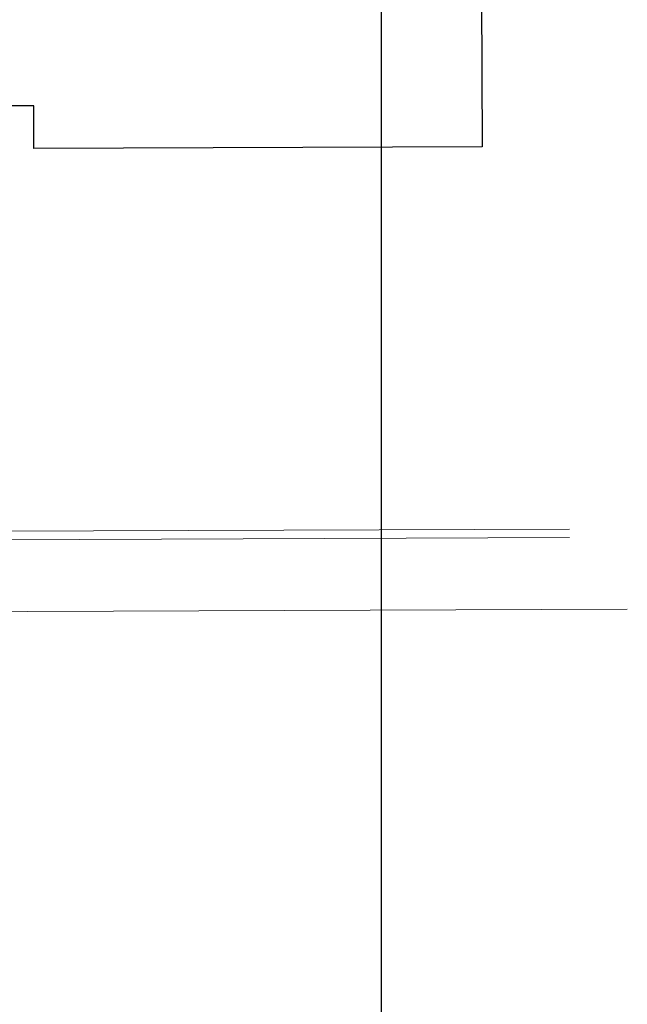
# Model space of a CAD drawing. Header units: millimetres. Extents: x 21148.2 to 21239.2, y 30135 to 30201.8.
# Tile 188 of 189: x 21224.8 to 21239.2, y 30165 to 30188.3. Entities that reach past the tile are written whole.
import ezdxf

# ---------------------------------------------------------------- set-up
doc = ezdxf.new("R2010")
doc.units = ezdxf.units.MM
for name, color, linetype, lineweight in [('AR-T1E-20-L1$0$BIAL - T1E - LT - 001 - AR - DWG - 0134 & 138$0$EAST PTB LVL 1-FLOOR CUT-OUTS$0$A-FLOR', 7, 'Continuous', 13), ('AR-T1E-20-L1$0$BIAL - T1E - LT - 001 - AR - DWG - 0134 & 138$0$PIER BUILDING-LEVEL 1$0$A-WALL', 7, 'Continuous', 13), ('AR-T1E-20-L1$0$BIAL-T1E-LT-180-AR-DWG-0111(L1-GA)$0$PIER BUILDING-LEVEL 1$0$A-WALL', 7, 'Continuous', 13)]:
    doc.layers.add(name, color=color, linetype=linetype, lineweight=lineweight)

msp = doc.modelspace()

# ---------------------------------------------------------------- linework, layer by layer
msp.add_lwpolyline([(21149.169, 30201.831), (21233.369, 30201.831), (21233.369, 30147.204), (21149.169, 30147.204)], close=True)
at = {"color": 31, "true_color": 0xfecc66, "transparency": 33554526, "elevation": 0}
msp.add_lwpolyline([(21220.707, 30186.286), (21220.695, 30199.012), (21237.711, 30199.076), (21237.742, 30188.876), (21235.742, 30188.868), (21235.757, 30185.318), (21225.157, 30185.275), (21225.153, 30186.285), (21224.313, 30186.286), (21224.311, 30186.286)], close=True, dxfattribs=at)
at = {"layer": 'AR-T1E-20-L1$0$BIAL - T1E - LT - 001 - AR - DWG - 0134 & 138$0$EAST PTB LVL 1-FLOOR CUT-OUTS$0$A-FLOR'}
msp.add_lwpolyline([(21239.186, 30174.381), (21216.901, 30174.292), (21216.933, 30166.292), (21216.933, 30166.292), (21216.933, 30166.292)], dxfattribs=at)
at = {"layer": 'AR-T1E-20-L1$0$BIAL - T1E - LT - 001 - AR - DWG - 0134 & 138$0$PIER BUILDING-LEVEL 1$0$A-WALL'}
for p, q in [((21237.818, 30176.276), (21222.343, 30176.214)), ((21223.144, 30176.017), (21237.819, 30176.076))]:
    msp.add_line(p, q, dxfattribs=at)
at = {"layer": 'AR-T1E-20-L1$0$BIAL-T1E-LT-180-AR-DWG-0111(L1-GA)$0$PIER BUILDING-LEVEL 1$0$A-WALL'}
for p, q in [((21237.818, 30176.276), (21222.343, 30176.214)), ((21223.144, 30176.017), (21237.819, 30176.076))]:
    msp.add_line(p, q, dxfattribs=at)

doc.saveas('drawing.dxf')
